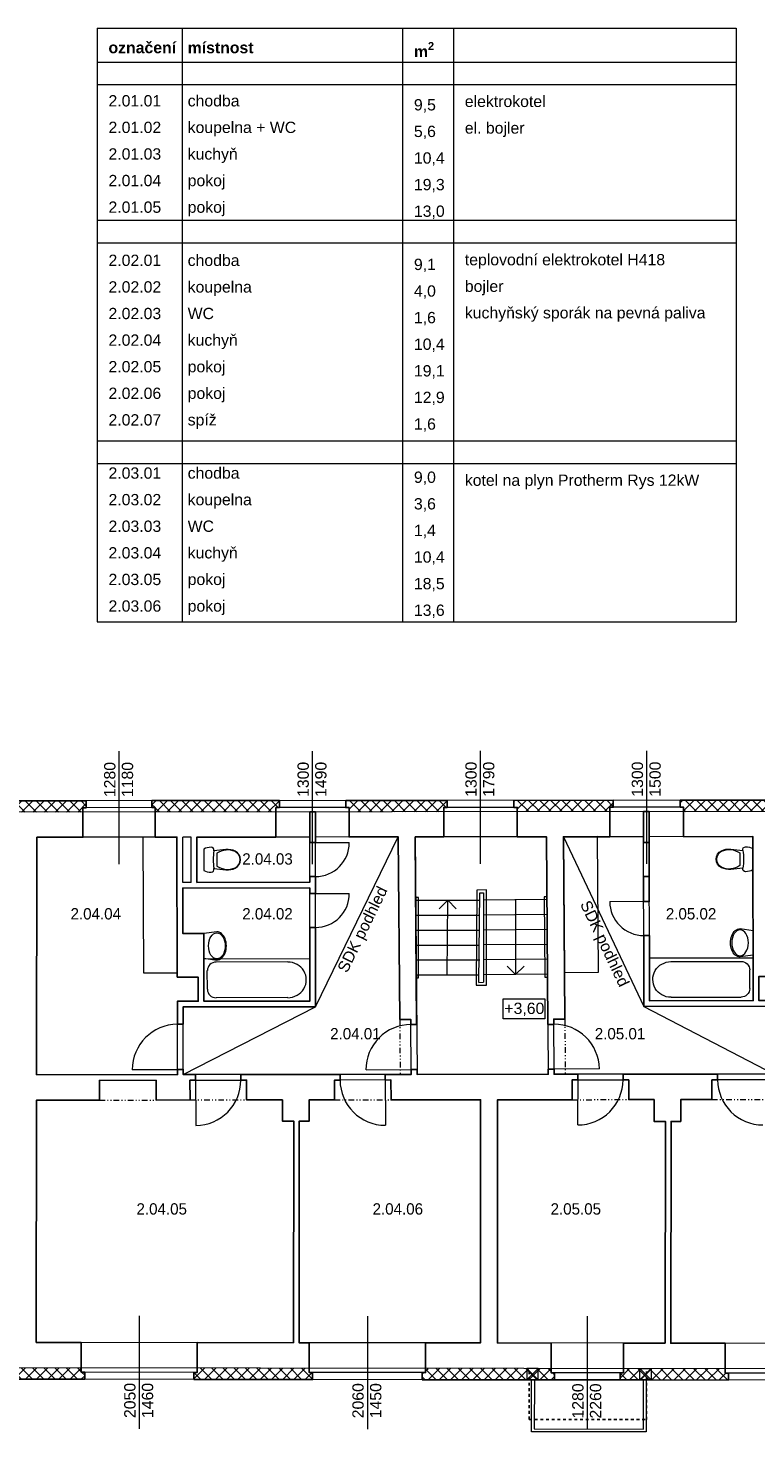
# Model space of a CAD drawing. Extents: x -203795 to -85874, y -57132 to -32000.
# Tile 3 of 7: x -186523 to -173654, y -56829 to -32000. Entities that reach past the tile are written whole.
import ezdxf

# ---------------------------------------------------------------- set-up
doc = ezdxf.new("R2010")
doc.units = 0
doc.header["$MEASUREMENT"] = 0
doc.set_wipeout_variables(frame=1)
for name, pattern in [('Wipeout_Contour', [1000, 0, -1000]), ('Čerchovaná se dvěma tečkami S', [250, 100, -40, 15, -40, 15, -40]), ('čárkovaná S', [100, 50, -50])]:
    doc.linetypes.add(name, pattern=pattern)
for name, color, linetype, lineweight in [('2D BOD_Číslo_pera__1', 7, 'Continuous', 15), ('2D VÝPLNĚ_Číslo_pera__4', 91, 'Continuous', 13), ('2D ČÁRY_Číslo_pera__1', 7, 'Continuous', 15), ('2D ČÁRY_Číslo_pera__2', 1, 'Continuous', 25), ('2D ČÁRY_Číslo_pera__3', 150, 'Continuous', 13), ('2D ČÁRY_Číslo_pera__4', 91, 'Continuous', 13), ('komín_Číslo_pera__4', 91, 'Continuous', 13), ('NÁBYTEK A ZAŘÍZENÍ_Číslo_pera__3', 150, 'Continuous', 13), ('POZNÁMKY.TEXT_Číslo_pera__1', 7, 'Continuous', 15), ('POZNÁMKY.TEXT_Číslo_pera__4', 91, 'Continuous', 13)]:
    doc.layers.add(name, color=color, linetype=linetype, lineweight=lineweight)
doc.layers.add('2D ČÁRY', color=7, linetype='Continuous')
doc.layers.add('NÁBYTEK A ZAŘÍZENÍ', color=7, linetype='Continuous')
doc.styles.add('GENERATED_STYLE_1', font='arial.ttf')
doc.styles.add('GENERATED_STYLE_3', font='txt')
pattern_1 = [(45, (0, 0), (-98.99495, 98.99495), []), (135, (0, 0), (98.99495, 98.99495), [])]

# ---------------------------------------------------------------- blocks, each defined once
blk = doc.blocks.new('WC s nádržkou 1 11')
at = {"linetype": 'Wipeout_Contour', "ltscale": 15629.429493}
blk.add_wipeout([(31, 650), (18, 619), (8, 587), (2, 554), (0, 520), (5, 498), (20, 479), (40, 469), (64, 469), (41, 257), (39, 215), (44, 173), (54, 132), (70, 92), (97, 54), (132, 25), (174, 6), (220, 0), (266, 6), (308, 25), (343, 54), (370, 92), (386, 132), (396, 173), (401, 215), (399, 257), (376, 469), (400, 469), (420, 479), (435, 498), (440, 520), (438, 554), (432, 587), (422, 619), (409, 650)], dxfattribs=at).dxf.layer = 'NÁBYTEK A ZAŘÍZENÍ'
at = {"layer": 'NÁBYTEK A ZAŘÍZENÍ_Číslo_pera__3', "linetype": 'Continuous'}
for p, q in [((2, 554), (0, 520)), ((0, 520), (5, 498)), ((8, 587), (2, 554)), ((5, 498), (20, 479)), ((18, 619), (8, 587)), ((31, 650), (18, 619)), ((409, 650), (31, 650)), ((422, 619), (409, 650)), ((420, 479), (435, 498)), ((432, 587), (422, 619)), ((438, 554), (432, 587)), ((435, 498), (440, 520)), ((440, 520), (438, 554)), ((20, 479), (40, 469)), ((41, 257), (39, 215)), ((40, 469), (64, 469)), ((64, 469), (41, 257)), ((49, 256), (47, 215)), ((56, 299), (49, 256)), ((68, 341), (56, 299)), ((86, 381), (68, 341)), ((107, 419), (86, 381)), ((333, 419), (107, 419)), ((354, 381), (333, 419)), ((372, 341), (354, 381)), ((384, 299), (372, 341)), ((399, 257), (376, 469)), ((376, 469), (400, 469)), ((391, 256), (384, 299)), ((393, 215), (391, 256)), ((401, 215), (399, 257)), ((400, 469), (420, 479)), ((39, 215), (44, 173)), ((44, 173), (54, 132)), ((47, 215), (52, 174)), ((52, 174), (62, 134)), ((54, 132), (70, 92)), ((62, 134), (78, 96)), ((70, 92), (97, 54)), ((78, 96), (102, 60)), ((97, 54), (132, 25)), ((102, 60), (136, 32)), ((132, 25), (174, 6)), ((136, 32), (176, 14)), ((174, 6), (220, 0)), ((176, 14), (220, 8)), ((220, 8), (264, 14)), ((220, 0), (266, 6)), ((264, 14), (304, 32)), ((266, 6), (308, 25)), ((304, 32), (338, 60)), ((308, 25), (343, 54)), ((338, 60), (362, 96)), ((343, 54), (370, 92)), ((362, 96), (378, 134)), ((370, 92), (386, 132)), ((378, 134), (388, 174)), ((386, 132), (396, 173)), ((388, 174), (393, 215)), ((396, 173), (401, 215))]:
    blk.add_line(p, q, dxfattribs=at)
blk.add_ellipse((220, -298), major_axis=(785, 0), ratio=0.9963, start_param=1.370375, end_param=1.771221, dxfattribs=at)
blk = doc.blocks.new('Vana 01 11_10')
at = {"layer": 'NÁBYTEK A ZAŘÍZENÍ_Číslo_pera__3', "linetype": 'Continuous'}
for p, q in [((0, 0), (0, 751)), ((0, 751), (1835, 751)), ((1835, 751), (1835, 0)), ((61, 210), (61, 541)), ((1453, 691), (214, 691)), ((0, 0), (1835, 0)), ((1453, 60), (214, 60))]:
    blk.add_line(p, q, dxfattribs=at)
for centre, major_axis, start_param, end_param in [((214, 541), (153, 0), 1.570796, 3.141593), ((1453, 375), (321, 0), 4.712389, 7.853982), ((214, 210), (153, 0), 3.141593, 4.712389)]:
    blk.add_ellipse(centre, major_axis=major_axis, ratio=0.981987, start_param=start_param, end_param=end_param, dxfattribs=at)
blk = doc.blocks.new('Umyvadlo oválné 11')
at = {"linetype": 'Wipeout_Contour', "ltscale": 6090.690526}
blk.add_wipeout([(0, 169), (2, 146), (9, 124), (19, 104), (43, 74), (73, 49), (129, 22), (188, 6), (250, 0), (312, 6), (371, 22), (427, 49), (457, 74), (481, 104), (491, 124), (498, 146), (500, 169), (469, 400), (31, 400), (-1, 169)], dxfattribs=at).dxf.layer = 'NÁBYTEK A ZAŘÍZENÍ'
at = {"layer": 'NÁBYTEK A ZAŘÍZENÍ_Číslo_pera__3', "linetype": 'Continuous'}
for p, q in [((31, 400), (-1, 169)), ((32, 400), (31, 400)), ((469, 400), (31, 400)), ((469, 400), (468, 400)), ((500, 169), (469, 400))]:
    blk.add_line(p, q, dxfattribs=at)
blk.add_ellipse((250, 169), major_axis=(-229, 0), ratio=0.643386, dxfattribs=at)
blk.add_ellipse((249, 169), major_axis=(-250, 0), ratio=0.674026, start_param=0, end_param=3.141593, dxfattribs=at)
blk = doc.blocks.new('WC s nádržkou 1 11_2')
at = {"linetype": 'Wipeout_Contour', "ltscale": 15629.429493}
blk.add_wipeout([(31, 650), (18, 619), (8, 587), (2, 554), (0, 520), (5, 498), (20, 479), (40, 469), (64, 469), (41, 257), (39, 215), (44, 173), (54, 132), (70, 92), (97, 54), (132, 25), (174, 6), (220, 0), (266, 6), (308, 25), (343, 54), (370, 92), (386, 132), (396, 173), (401, 215), (399, 257), (376, 469), (400, 469), (420, 479), (435, 498), (440, 520), (438, 554), (432, 587), (422, 619), (409, 650)], dxfattribs=at).dxf.layer = 'NÁBYTEK A ZAŘÍZENÍ'
at = {"layer": 'NÁBYTEK A ZAŘÍZENÍ_Číslo_pera__3', "linetype": 'Continuous'}
for p, q in [((2, 554), (0, 520)), ((0, 520), (5, 498)), ((8, 587), (2, 554)), ((5, 498), (20, 479)), ((18, 619), (8, 587)), ((31, 650), (18, 619)), ((409, 650), (31, 650)), ((422, 619), (409, 650)), ((420, 479), (435, 498)), ((432, 587), (422, 619)), ((438, 554), (432, 587)), ((435, 498), (440, 520)), ((440, 520), (438, 554)), ((20, 479), (40, 469)), ((41, 257), (39, 215)), ((40, 469), (64, 469)), ((64, 469), (41, 257)), ((49, 256), (47, 215)), ((56, 299), (49, 256)), ((68, 341), (56, 299)), ((86, 381), (68, 341)), ((107, 419), (86, 381)), ((333, 419), (107, 419)), ((354, 381), (333, 419)), ((372, 341), (354, 381)), ((384, 299), (372, 341)), ((399, 257), (376, 469)), ((376, 469), (400, 469)), ((391, 256), (384, 299)), ((393, 215), (391, 256)), ((401, 215), (399, 257)), ((400, 469), (420, 479)), ((39, 215), (44, 173)), ((44, 173), (54, 132)), ((47, 215), (52, 174)), ((52, 174), (62, 134)), ((54, 132), (70, 92)), ((62, 134), (78, 96)), ((70, 92), (97, 54)), ((78, 96), (102, 60)), ((97, 54), (132, 25)), ((102, 60), (136, 32)), ((132, 25), (174, 6)), ((136, 32), (176, 14)), ((174, 6), (220, 0)), ((176, 14), (220, 8)), ((220, 8), (264, 14)), ((220, 0), (266, 6)), ((264, 14), (304, 32)), ((266, 6), (308, 25)), ((304, 32), (338, 60)), ((308, 25), (343, 54)), ((338, 60), (362, 96)), ((343, 54), (370, 92)), ((362, 96), (378, 134)), ((370, 92), (386, 132)), ((378, 134), (388, 174)), ((386, 132), (396, 173)), ((388, 174), (393, 215)), ((396, 173), (401, 215))]:
    blk.add_line(p, q, dxfattribs=at)
blk.add_ellipse((220, -298), major_axis=(785, 0), ratio=0.9963, start_param=1.370375, end_param=1.771221, dxfattribs=at)
blk = doc.blocks.new('Umyvadlo oválné 11_2')
at = {"linetype": 'Wipeout_Contour', "ltscale": 6090.690526}
blk.add_wipeout([(0, 169), (2, 146), (9, 124), (19, 104), (43, 74), (73, 49), (129, 22), (188, 6), (250, 0), (312, 6), (371, 22), (427, 49), (457, 74), (481, 104), (491, 124), (498, 146), (500, 169), (469, 400), (31, 400), (-1, 169)], dxfattribs=at).dxf.layer = 'NÁBYTEK A ZAŘÍZENÍ'
at = {"layer": 'NÁBYTEK A ZAŘÍZENÍ_Číslo_pera__3', "linetype": 'Continuous'}
for p, q in [((31, 400), (-1, 169)), ((32, 400), (31, 400)), ((469, 400), (31, 400)), ((469, 400), (468, 400)), ((500, 169), (469, 400))]:
    blk.add_line(p, q, dxfattribs=at)
blk.add_ellipse((250, 169), major_axis=(-229, 0), ratio=0.643386, dxfattribs=at)
blk.add_ellipse((249, 169), major_axis=(-250, 0), ratio=0.674026, start_param=0, end_param=3.141593, dxfattribs=at)
blk = doc.blocks.new('Vana 01 11_11')
at = {"layer": 'NÁBYTEK A ZAŘÍZENÍ_Číslo_pera__3', "linetype": 'Continuous'}
for p, q in [((0, 0), (0, 751)), ((0, 751), (1874, 751)), ((1874, 751), (1874, 0)), ((62, 210), (62, 541)), ((1484, 691), (219, 691)), ((0, 0), (1874, 0)), ((1484, 60), (219, 60))]:
    blk.add_line(p, q, dxfattribs=at)
for centre, major_axis, start_param, end_param in [((219, 541), (156, 0), 1.570796, 3.141593), ((1484, 375), (328, 0), 4.712389, 7.853982), ((219, 210), (156, 0), 3.141593, 4.712389)]:
    blk.add_ellipse(centre, major_axis=major_axis, ratio=0.961245, start_param=start_param, end_param=end_param, dxfattribs=at)
blk = doc.blocks.new('LINE_10817', base_point=(-179115, -48746))
at = {"layer": '2D ČÁRY_Číslo_pera__3', "linetype": 'Continuous'}
for p, q in [((-179104, -47426), (-179255, -47575)), ((-179115, -48746), (-179104, -47426)), ((-179104, -47426), (-178955, -47577))]:
    blk.add_line(p, q, dxfattribs=at)
blk = doc.blocks.new('LINE_12148', base_point=(-177905, -47419))
at = {"layer": '2D ČÁRY_Číslo_pera__3', "linetype": 'Continuous'}
for p, q in [((-177905, -47419), (-177904, -48739)), ((-177904, -48739), (-178054, -48589)), ((-177904, -48739), (-177754, -48589))]:
    blk.add_line(p, q, dxfattribs=at)

msp = doc.modelspace()

# ---------------------------------------------------------------- hatches: boundary and pattern name
at = {"layer": '2D VÝPLNĚ_Číslo_pera__4', "linetype": 'Continuous'}
h = msp.add_hatch(dxfattribs=at)
h.set_pattern_fill('TEPELNA_IZOLACE_EPS', color=8, style=0, pattern_type=2)
h.set_pattern_definition(pattern_1)
h.paths.add_polyline_path([(-187307, -45667), (-185493, -45665), (-185493, -45789), (-185553, -45789), (-185552, -45865), (-187247, -45866), (-187247, -45790), (-187307, -45791)], flags=0)
h = msp.add_hatch(dxfattribs=at)
h.set_pattern_fill('TEPELNA_IZOLACE_EPS', color=8, style=0, pattern_type=2)
h.set_pattern_definition(pattern_1)
h.paths.add_polyline_path([(-184333, -45664), (-182080, -45663), (-182080, -45787), (-182140, -45787), (-182140, -45863), (-184273, -45864), (-184273, -45788), (-184333, -45788)], flags=0)
h = msp.add_hatch(dxfattribs=at)
h.set_pattern_fill('TEPELNA_IZOLACE_EPS', color=8, style=0, pattern_type=2)
h.set_pattern_definition(pattern_1)
h.paths.add_polyline_path([(-180906, -45662), (-179115, -45660), (-179115, -45784), (-179175, -45784), (-179175, -45860), (-180846, -45862), (-180846, -45786), (-180906, -45786)], flags=0)
h = msp.add_hatch(dxfattribs=at)
h.set_pattern_fill('TEPELNA_IZOLACE_EPS', color=8, style=0, pattern_type=2)
h.set_pattern_definition(pattern_1)
h.paths.add_polyline_path([(-177935, -45659), (-176176, -45658), (-176176, -45782), (-176236, -45782), (-176236, -45858), (-177875, -45859), (-177875, -45783), (-177935, -45783)], flags=0)
h = msp.add_hatch(dxfattribs=at)
h.set_pattern_fill('TEPELNA_IZOLACE_EPS', color=8, style=0, pattern_type=2)
h.set_pattern_definition(pattern_1)
h.paths.add_polyline_path([(-172773, -45855), (-172773, -45779), (-172713, -45779), (-172713, -45655), (-174992, -45657), (-174992, -45781), (-174932, -45781), (-174932, -45857)], flags=0)
h = msp.add_hatch(dxfattribs=at)
h.set_pattern_fill('TEPELNA_IZOLACE_EPS', color=8, style=0, pattern_type=2)
h.set_pattern_definition(pattern_1)
h.paths.add_polyline_path([(-187559, -55696), (-185582, -55698), (-185582, -55774), (-185522, -55774), (-185522, -55898), (-187619, -55896), (-187619, -55772), (-187559, -55772)], flags=0)
h = msp.add_hatch(dxfattribs=at)
h.set_pattern_fill('TEPELNA_IZOLACE_EPS', color=8, style=0, pattern_type=2)
h.set_pattern_definition(pattern_1)
h.paths.add_polyline_path([(-183532, -55700), (-181554, -55702), (-181554, -55778), (-181494, -55778), (-181494, -55902), (-183592, -55900), (-183592, -55776), (-183532, -55776)], flags=0)
h = msp.add_hatch(dxfattribs=at)
h.set_pattern_fill('TEPELNA_IZOLACE_EPS', color=8, style=0, pattern_type=2)
h.set_pattern_definition(pattern_1)
h.paths.add_polyline_path([(-179494, -55705), (-179494, -55781), (-179554, -55781), (-179554, -55905), (-177216, -55907), (-177216, -55782), (-177276, -55782), (-177276, -55707)], flags=0)
h = msp.add_hatch(dxfattribs=at)
h.set_pattern_fill('TEPELNA_IZOLACE_EPS', color=8, style=0, pattern_type=2)
h.set_pattern_definition(pattern_1)
h.paths.add_polyline_path([(-175996, -55709), (-175996, -55785), (-176056, -55785), (-176056, -55909), (-174140, -55911), (-174140, -55787), (-174200, -55787), (-174200, -55711)], flags=0)

# ---------------------------------------------------------------- linework, layer by layer
at = {"layer": '2D BOD_Číslo_pera__1', "color": 8, "linetype": 'Continuous', "flags": 128}
for points in [[(-177507, -55707), (-177707, -55707), (-177707, -55907), (-177507, -55907)], [(-175707, -55709), (-175507, -55709), (-175507, -55909), (-175707, -55909)], [(-177622, -55907), (-175592, -55909), (-175593, -56829), (-177623, -56827)], [(-177572, -55907), (-177573, -56777), (-175643, -56779), (-175642, -55909)]]:
    msp.add_lwpolyline(points, close=True, dxfattribs=at)
at = {"layer": '2D ČÁRY_Číslo_pera__1', "color": 8, "linetype": 'Continuous'}
for p, q in [((-170480, -45654), (-192605, -45671)), ((-185493, -45665), (-185493, -45789)), ((-184333, -45664), (-184333, -45788)), ((-182080, -45663), (-182080, -45787)), ((-180906, -45662), (-180906, -45786)), ((-179115, -45660), (-179115, -45784)), ((-177935, -45659), (-177935, -45783)), ((-176176, -45658), (-176176, -45782)), ((-174992, -45657), (-174992, -45781)), ((-170480, -45854), (-192803, -45871)), ((-184273, -45788), (-185553, -45789)), ((-185553, -45789), (-185553, -46310)), ((-184273, -45788), (-184273, -46309)), ((-180846, -45786), (-182140, -45787)), ((-182140, -45787), (-182140, -46307)), ((-181543, -47107), (-181544, -45862)), ((-181441, -49308), (-181444, -45862)), ((-180846, -45786), (-180846, -46306)), ((-177875, -45783), (-179175, -45784)), ((-179175, -45784), (-179175, -46305)), ((-177875, -45783), (-177875, -46304)), ((-174932, -45781), (-176236, -45782)), ((-176236, -45782), (-176236, -46303)), ((-175637, -49303), (-175640, -45858)), ((-175537, -49203), (-175540, -45858)), ((-174932, -45781), (-174932, -46302)), ((-186368, -46311), (-186372, -50511)), ((-183891, -46309), (-186368, -46311)), ((-183884, -48784), (-183891, -46309)), ((-183637, -46308), (-183787, -46309)), ((-183787, -47109), (-183787, -46309)), ((-183637, -47109), (-183637, -46308)), ((-181543, -46307), (-183537, -46308)), ((-181543, -46407), (-180843, -46406)), ((-179978, -46306), (-181443, -46307)), ((-179978, -46306), (-179953, -49533)), ((-177358, -46304), (-179678, -46305)), ((-179678, -46305), (-179645, -50505)), ((-177358, -46304), (-177325, -50504)), ((-175639, -46302), (-177058, -46303)), ((-177058, -46303), (-177033, -49527)), ((-175539, -46404), (-175639, -46404)), ((-173707, -46301), (-175539, -46302)), ((-183637, -47109), (-183787, -47109)), ((-181543, -47107), (-183537, -47109)), ((-181543, -47007), (-181443, -47007)), ((-175539, -47004), (-175639, -47004)), ((-181543, -47207), (-183787, -47209)), ((-183786, -48014), (-183787, -47209)), ((-181541, -49208), (-181543, -47207)), ((-181543, -47307), (-180843, -47307)), ((-178551, -48878), (-178538, -47294)), ((-178470, -47292), (-178469, -48876)), ((-177361, -47414), (-178470, -47424)), ((-179669, -47426), (-178539, -47426)), ((-175539, -47450), (-176239, -47451)), ((-181542, -47907), (-181442, -47907)), ((-179667, -47690), (-178539, -47690)), ((-177356, -47678), (-178479, -47688)), ((-179665, -47954), (-178539, -47954)), ((-177352, -47942), (-178476, -47952)), ((-175538, -48050), (-175638, -48051)), ((-179663, -48218), (-178539, -48218)), ((-177347, -48206), (-178474, -48216)), ((-179661, -48482), (-178538, -48482)), ((-177343, -48470), (-178471, -48480)), ((-183884, -48784), (-183516, -48784)), ((-183515, -49211), (-183516, -48784)), ((-179659, -48746), (-178550, -48746)), ((-177339, -48734), (-178469, -48744)), ((-183883, -49212), (-183515, -49211)), ((-183880, -50509), (-183883, -49212)), ((-183783, -49312), (-181441, -49308)), ((-183780, -50509), (-183783, -49312)), ((-183415, -49211), (-181541, -49208)), ((-173333, -49299), (-175637, -49303)), ((-173702, -49199), (-175537, -49203)), ((-183782, -49619), (-183882, -49620)), ((-179756, -49532), (-179953, -49533)), ((-179748, -50505), (-179756, -49532)), ((-177332, -49621), (-177229, -49621)), ((-177229, -49528), (-177033, -49527)), ((-177222, -50504), (-177229, -49528)), ((-183880, -50509), (-186372, -50511)), ((-185261, -50612), (-184261, -50608)), ((-185261, -50612), (-185260, -50960)), ((-184680, -50422), (-183780, -50419)), ((-184261, -50608), (-184259, -50959)), ((-179748, -50505), (-183780, -50509)), ((-183661, -50608), (-182661, -50605)), ((-183661, -50608), (-183659, -50958)), ((-183561, -50508), (-183558, -51408)), ((-182761, -50508), (-182761, -50605)), ((-182661, -50605), (-182659, -50958)), ((-180107, -50604), (-181107, -50608)), ((-181107, -50608), (-181106, -50956)), ((-181007, -50506), (-181007, -50607)), ((-180548, -50424), (-179646, -50417)), ((-180207, -50505), (-180204, -51405)), ((-180107, -50604), (-180106, -50956)), ((-177325, -50504), (-179645, -50505)), ((-176422, -50408), (-177326, -50415)), ((-173332, -50501), (-177222, -50504)), ((-176903, -50599), (-176904, -50953)), ((-176903, -50599), (-175903, -50603)), ((-176803, -50503), (-176806, -51400)), ((-176003, -50502), (-176003, -50602)), ((-175903, -50603), (-175904, -50952)), ((-173432, -50599), (-174432, -50602)), ((-174432, -50602), (-174431, -50951)), ((-174332, -50502), (-174332, -50602)), ((-186373, -50961), (-186378, -55247)), ((-185260, -50960), (-186373, -50961)), ((-183659, -50958), (-184259, -50959)), ((-182026, -50957), (-182659, -50958)), ((-182026, -50957), (-182027, -51332)), ((-181106, -50956), (-181556, -50957)), ((-181556, -50957), (-181556, -51333)), ((-178522, -50955), (-180106, -50956)), ((-178522, -50955), (-178526, -55256)), ((-178222, -50955), (-178226, -55256)), ((-176904, -50953), (-178222, -50955)), ((-175454, -50952), (-175904, -50952)), ((-175454, -50952), (-175455, -51337)), ((-174431, -50951), (-174984, -50952)), ((-174984, -51337), (-174984, -50952)), ((-182027, -51332), (-181827, -51332)), ((-181827, -51332), (-181831, -55252)), ((-181727, -51332), (-181731, -55252)), ((-181727, -51333), (-181556, -51333)), ((-175255, -51337), (-175455, -51337)), ((-175255, -51337), (-175259, -55259)), ((-175155, -51337), (-175159, -55260)), ((-174984, -51337), (-175155, -51337)), ((-181831, -55252), (-186378, -55247)), ((-185582, -55774), (-185582, -55248)), ((-183532, -55776), (-183532, -55250)), ((-182031, -55252), (-182031, -55253)), ((-178526, -55256), (-181731, -55252)), ((-181554, -55778), (-181554, -55252)), ((-179494, -55781), (-179494, -55255)), ((-175259, -55259), (-178226, -55256)), ((-177276, -55782), (-177276, -55257)), ((-175996, -55785), (-175996, -55259)), ((-170610, -55265), (-175159, -55260)), ((-174200, -55787), (-174200, -55261)), ((-170350, -55715), (-202673, -55679)), ((-183532, -55776), (-185582, -55774)), ((-185522, -55898), (-185522, -55774)), ((-183592, -55900), (-183592, -55776)), ((-179494, -55781), (-181554, -55778)), ((-181494, -55902), (-181494, -55778)), ((-179554, -55905), (-179554, -55781)), ((-177707, -55707), (-177507, -55907)), ((-177707, -55907), (-177507, -55707)), ((-175996, -55785), (-177276, -55782)), ((-177216, -55907), (-177216, -55782)), ((-176056, -55909), (-176056, -55785)), ((-175507, -55709), (-175707, -55909)), ((-175507, -55909), (-175707, -55709)), ((-172140, -55789), (-174200, -55787)), ((-174140, -55911), (-174140, -55787)), ((-170350, -55915), (-202872, -55878))]:
    msp.add_line(p, q, dxfattribs=at)
at = {"layer": '2D ČÁRY_Číslo_pera__1', "color": 8, "linetype": 'Čerchovaná se dvěma tečkami S'}
for p, q in [((-178538, -47294), (-178470, -47292)), ((-178551, -48878), (-178469, -48876)), ((-179953, -49533), (-179944, -50506)), ((-179755, -49624), (-179655, -49623)), ((-177033, -49527), (-177025, -50504)), ((-185260, -50960), (-184259, -50959)), ((-183659, -50958), (-182659, -50958)), ((-181106, -50956), (-180106, -50956)), ((-176904, -50953), (-175904, -50952)), ((-174431, -50951), (-173431, -50951))]:
    msp.add_line(p, q, dxfattribs=at)
at = {"layer": '2D ČÁRY_Číslo_pera__1', "color": 8, "linetype": 'Continuous'}
for centre, radius, start, end in [((-181443, -46407), 600, 270.047, 0.0418), ((-181443, -47307), 600, 270.047, 0.0418), ((-175639, -47450), 600, 180.0522, 270.0666), ((-183880, -50420), 800, 90.1464, 180.1464), ((-179752, -50421), 797, 90.2439, 180.2439), ((-177219, -50417), 797, 0.6872, 90.6872), ((-183561, -50608), 800, 270.189, 0.189), ((-180207, -50605), 800, 180.189, 270.189), ((-176803, -50600), 800, 269.8062, 359.8062), ((-173532, -50599), 800, 180.189, 270.189)]:
    msp.add_arc(centre, radius, start, end, dxfattribs=at)
at = {"layer": '2D ČÁRY_Číslo_pera__2', "color": 8, "linetype": 'Continuous'}
msp.add_line((-175539, -46404), (-175539, -47037), dxfattribs=at)
at = {"layer": '2D ČÁRY_Číslo_pera__2', "color": 8, "linetype": 'čárkovaná S'}
for p, q in [((-177664, -56608), (-177663, -55708)), ((-175588, -56610), (-175587, -55710)), ((-177664, -56608), (-175588, -56610))]:
    msp.add_line(p, q, dxfattribs=at)
at = {"layer": '2D ČÁRY_Číslo_pera__2', "color": 8, "linetype": 'Continuous', "flags": 128}
msp.add_lwpolyline([(-187307, -45667), (-185493, -45665), (-185493, -45789), (-185553, -45789), (-185553, -46310), (-186368, -46311), (-186372, -50511), (-183880, -50509), (-183880, -50420), (-183780, -50419), (-183780, -50509), (-183561, -50508), (-183561, -50608), (-183661, -50608), (-183659, -50958), (-184259, -50959), (-184261, -50608), (-185261, -50612), (-185260, -50960), (-186373, -50961), (-186378, -55247), (-185582, -55248), (-185582, -55774), (-185522, -55774), (-185522, -55898), (-187619, -55896)], dxfattribs=at)
for points in [[(-180906, -45662), (-179115, -45660), (-179115, -45784), (-179175, -45784), (-179175, -46305), (-179678, -46305), (-179655, -49623), (-179755, -49624), (-179756, -49532), (-179953, -49533), (-179978, -46306), (-180846, -46306), (-180846, -45786), (-180906, -45786)], [(-177935, -45659), (-177935, -45783), (-177875, -45783), (-177875, -46304), (-177358, -46304), (-177332, -49621), (-177229, -49621), (-177229, -49528), (-177033, -49527), (-177058, -46303), (-176236, -46303), (-176236, -45782), (-176176, -45782), (-176176, -45658)], [(-181544, -45862), (-181444, -45862), (-181443, -46407), (-181543, -46407)], [(-175640, -45858), (-175540, -45858), (-175539, -46404), (-175639, -46404)], [(-175639, -47004), (-175539, -47004), (-175539, -47450), (-175639, -47450)], [(-182761, -50508), (-182761, -50605), (-182661, -50605), (-182659, -50958), (-182026, -50957), (-182027, -51332), (-181827, -51332), (-181831, -55252), (-183532, -55250), (-183532, -55776), (-183592, -55776), (-183592, -55900), (-181494, -55902), (-181494, -55778), (-181554, -55778), (-181554, -55252), (-181731, -55252), (-181727, -51332), (-181556, -51333), (-181556, -50957), (-181106, -50956), (-181107, -50608), (-181007, -50607), (-181007, -50506)], [(-180207, -50505), (-180207, -50605), (-180107, -50604), (-180106, -50956), (-178522, -50955), (-178526, -55256), (-179494, -55255), (-179494, -55781), (-179554, -55781), (-179554, -55905), (-177216, -55907), (-177216, -55782), (-177276, -55782), (-177276, -55257), (-178226, -55256), (-178222, -50954), (-176904, -50953), (-176903, -50599), (-176803, -50600), (-176803, -50503), (-177222, -50504), (-177222, -50414), (-177326, -50415), (-177325, -50504), (-179645, -50505), (-179646, -50417), (-179749, -50418), (-179748, -50505)], [(-176003, -50502), (-176003, -50602), (-175903, -50603), (-175904, -50952), (-175454, -50952), (-175455, -51337), (-175255, -51337), (-175259, -55259), (-175996, -55259), (-175996, -55785), (-176056, -55785), (-176056, -55909), (-174140, -55911), (-174140, -55787), (-174200, -55787), (-174200, -55261), (-175159, -55260), (-175155, -51337), (-174984, -51337), (-174984, -50952), (-174431, -50951), (-174432, -50602), (-174332, -50602), (-174332, -50502)]]:
    msp.add_lwpolyline(points, close=True, dxfattribs=at)
at = {"layer": '2D ČÁRY_Číslo_pera__3', "color": 8, "linetype": 'Continuous'}
for p, q in [((-181441, -49308), (-179978, -46306)), ((-177058, -46303), (-175637, -49303)), ((-183780, -50509), (-181441, -49308)), ((-175637, -49303), (-173332, -50499))]:
    msp.add_line(p, q, dxfattribs=at)
at = {"layer": '2D ČÁRY_Číslo_pera__3', "color": 8, "linetype": 'Continuous', "flags": 128}
for points in [[(-184491, -46310), (-184485, -48710), (-183885, -48709), (-183891, -46309)], [(-177058, -46303), (-177039, -48703), (-176439, -48699), (-176458, -46299)], [(-178601, -48929), (-178419, -48925), (-178420, -47241), (-178588, -47245)]]:
    msp.add_lwpolyline(points, close=True, dxfattribs=at)
for points in [[(-179658, -48796), (-179618, -48796), (-179619, -47376), (-179669, -47376)], [(-177349, -47364), (-177400, -47364), (-177386, -48784), (-177338, -48784)]]:
    msp.add_lwpolyline(points, dxfattribs=at)
at = {"layer": '2D ČÁRY_Číslo_pera__4', "color": 8, "linetype": 'Continuous'}
for p, q in [((-184913, -46789), (-184913, -44789)), ((-181493, -46786), (-181493, -44786)), ((-178525, -46784), (-178525, -44784)), ((-175584, -46782), (-175584, -44782)), ((-184557, -54775), (-184557, -56775)), ((-180524, -54779), (-180524, -56779)), ((-176636, -54784), (-176636, -56784))]:
    msp.add_line(p, q, dxfattribs=at)
at = {"layer": 'komín_Číslo_pera__4', "color": 8, "linetype": 'Continuous'}
msp.add_line((-185301, -35800), (-174001, -35800), dxfattribs=at)
at = {"layer": 'POZNÁMKY.TEXT_Číslo_pera__1', "color": 8, "linetype": 'Continuous', "flags": 128}
msp.add_lwpolyline([(-178122, -49170), (-177389, -49170), (-177389, -49524), (-178122, -49524)], close=True, dxfattribs=at)
at = {"layer": 'POZNÁMKY.TEXT_Číslo_pera__4', "color": 8, "linetype": 'Continuous'}
for p, q in [((-185301, -32000), (-185301, -42500)), ((-185301, -32000), (-174001, -32000)), ((-183801, -32000), (-183801, -42500)), ((-179901, -32000), (-179901, -42500)), ((-179001, -32000), (-179001, -42500)), ((-174001, -32000), (-174001, -42500)), ((-185301, -32600), (-174001, -32600)), ((-185301, -33000), (-174001, -33000)), ((-185301, -35400), (-174001, -35400)), ((-185301, -39300), (-174001, -39300)), ((-185301, -39700), (-174001, -39700)), ((-185301, -42500), (-174001, -42500))]:
    msp.add_line(p, q, dxfattribs=at)

# ---------------------------------------------------------------- block references
at = {"layer": '2D ČÁRY', "color": 8, "linetype": 'Continuous'}
for name, p in [('LINE_12148', (-177905, -47419)), ('LINE_10817', (-179115, -48746))]:
    msp.add_blockref(name, p, dxfattribs=at)
at = {"layer": 'NÁBYTEK A ZAŘÍZENÍ', "color": 8, "linetype": 'Continuous'}
for name, p, rotation in [('WC s nádržkou 1 11_2', (-182767, -46928), 90.04702187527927), ('Umyvadlo oválné 11_2', (-183016, -48482), 90.04865719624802)]:
    msp.add_blockref(name, p, dxfattribs=dict(at, rotation=rotation))
for name, p, xscale, rotation in [('WC s nádržkou 1 11', (-174356, -46921), -1, 270.0470218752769), ('Vana 01 11_10', (-173702, -49199), -0.9999999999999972, 0.1022690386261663)]:
    msp.add_blockref(name, p, dxfattribs=dict(at, xscale=xscale, rotation=rotation))

# ---------------------------------------------------------------- texts
at = {"layer": 'POZNÁMKY.TEXT_Číslo_pera__4', "color": 8, "linetype": 'Continuous', "insert": (-185101, -32245), "char_height": 200, "width": 1219.08, "attachment_point": 1, "line_spacing_factor": 1.410659, "style": 'GENERATED_STYLE_3'}
msp.add_mtext('\\A1;{\\fArial|b1|i0|c238|p38;označení\\P\\fArial|b0|i0|c238|p38;\\P2.01.01\\P2.01.02\\P2.01.03\\P2.01.04\\P2.01.05\\P\\P2.02.01\\P2.02.02\\P2.02.03\\P2.02.04\\P2.02.05\\P2.02.06\\P2.02.07\\P\\P2.03.01\\P2.03.02\\P2.03.03\\P2.03.04\\P2.03.05\\P2.03.06}', dxfattribs=at)
at = {"layer": 'POZNÁMKY.TEXT_Číslo_pera__4', "color": 8, "linetype": 'Continuous', "char_height": 200, "attachment_point": 1}
for s, insert, line_spacing_factor, style in [('\\A1;{\\fArial|b1|i0|c238|p38;místnost\\P\\fArial|b0|i0|c238|p38;\\Pchodba\\Pkoupelna + WC\\Pkuchyň\\Ppokoj\\Ppokoj\\P\\Pchodba\\Pkoupelna \\PWC\\Pkuchyň\\Ppokoj \\Ppokoj\\Pspíž\\P\\Pchodba\\Pkoupelna\\PWC\\Pkuchyň\\Ppokoj\\Ppokoj}', (-183701, -32245), 1.410493, 'GENERATED_STYLE_3'), ('\\A1;{\\fArial|b1|i0|c238|p38;m\\A1{\\H0.7x;\\S2^  ;}\\P\\fArial|b0|i0|c238|p38;\\P9,5\\P5,6\\P10,4\\P19,3\\P13,0\\P\\P9,1\\P4,0\\P1,6\\P10,4\\P19,1\\P12,9\\P1,6\\P\\P9,0\\P3,6\\P1,4\\P10,4\\P18,5\\P13,6}', (-179701, -32246), 1.411264, 'GENERATED_STYLE_3'), ('{elektrokotel\\Pel. bojler}', (-178801, -33196), 1.410056, 'GENERATED_STYLE_1'), ('{teplovodní elektrokotel H418 \\Pbojler\\Pkuchyňský sporák na pevná paliva}', (-178801, -35996), 1.40795, 'GENERATED_STYLE_1')]:
    msp.add_mtext(s, dxfattribs=dict(at, insert=insert, line_spacing_factor=line_spacing_factor, style=style))
at = {"layer": 'POZNÁMKY.TEXT_Číslo_pera__4', "color": 8, "linetype": 'Continuous', "char_height": 200}
for s, insert, attachment_point, style in [('{kotel na plyn Protherm Rys 12kW}', (-178801, -39896), 1, 'GENERATED_STYLE_1'), ('{2.04.04}', (-185772, -47565), 1, 'GENERATED_STYLE_3'), ('{2.04.02}', (-182736, -47565), 1, 'GENERATED_STYLE_3'), ('{2.05.02}', (-175247, -47565), 1, 'GENERATED_STYLE_3'), ('{+3,60}', (-178102, -49356), 4, 'GENERATED_STYLE_1'), ('{2.04.01}', (-181182, -49686), 1, 'GENERATED_STYLE_3'), ('{2.05.01}', (-176503, -49686), 1, 'GENERATED_STYLE_3'), ('{2.04.05}', (-184606, -52785), 1, 'GENERATED_STYLE_3'), ('{2.04.06}', (-180432, -52785), 1, 'GENERATED_STYLE_3'), ('{2.05.05}', (-177285, -52785), 1, 'GENERATED_STYLE_3')]:
    msp.add_mtext(s, dxfattribs=dict(at, insert=insert, attachment_point=attachment_point, style=style))
at = {"layer": 'POZNÁMKY.TEXT_Číslo_pera__4', "color": 8, "linetype": 'Continuous', "char_height": 200, "attachment_point": 8, "line_spacing_factor": 0.938049, "style": 'GENERATED_STYLE_1'}
for s, insert, rotation in [('{1280\\P1180}', (-184663, -45291), 90), ('{1300\\P1490}', (-181244, -45288), 90), ('{1300\\P1790}', (-178276, -45286), 90), ('{1300\\P1500}', (-175335, -45284), 90), ('{2050\\P1460}', (-184308, -56273), 90), ('{2060\\P1450}', (-180274, -56277), 90), ('{1280\\P2260}', (-176387, -56282), 89.9592)]:
    msp.add_mtext(s, dxfattribs=dict(at, insert=insert, rotation=rotation))
at = {"layer": 'POZNÁMKY.TEXT_Číslo_pera__4', "color": 8, "linetype": 'Continuous', "char_height": 200, "attachment_point": 1, "style": 'GENERATED_STYLE_1'}
for insert, rotation in [((-181063, -48636), 64.0207), ((-176587, -47405), 295.3461)]:
    msp.add_mtext('{SDK podhled}', dxfattribs=dict(at, insert=insert, rotation=rotation))

# ---------------------------------------------------------------- next in the draw order: linework, layer by layer
at = {"layer": '2D ČÁRY_Číslo_pera__1', "color": 8, "linetype": 'Continuous'}
for p, q in [((-183537, -47109), (-183537, -46308)), ((-183786, -48014), (-183416, -48014)), ((-183415, -49211), (-183416, -48014))]:
    msp.add_line(p, q, dxfattribs=at)
at = {"layer": '2D ČÁRY_Číslo_pera__2', "color": 8, "linetype": 'Continuous', "flags": 128}
msp.add_lwpolyline([(-184333, -45664), (-182080, -45663), (-182080, -45787), (-182140, -45787), (-182140, -46307), (-183537, -46308), (-183537, -47109), (-181543, -47107), (-181543, -47007), (-181443, -47007), (-181443, -47307), (-181543, -47307), (-181543, -47207), (-183787, -47209), (-183786, -48014), (-183416, -48014), (-183415, -49211), (-181541, -49208), (-181542, -47907), (-181442, -47907), (-181441, -49308), (-183783, -49312), (-183782, -49619), (-183882, -49620), (-183883, -49212), (-183515, -49211), (-183516, -48784), (-183884, -48784), (-183891, -46309), (-184273, -46309), (-184273, -45788), (-184333, -45788)], close=True, dxfattribs=at)

# ---------------------------------------------------------------- next in the draw order: block references
at = {"layer": 'NÁBYTEK A ZAŘÍZENÍ', "color": 8, "linetype": 'Continuous', "xscale": -1, "rotation": 270.052098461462}
msp.add_blockref('Umyvadlo oválné 11', (-174104, -48428), dxfattribs=at)
at = {"layer": 'NÁBYTEK A ZAŘÍZENÍ', "color": 8, "linetype": 'Continuous', "rotation": 0.09612225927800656}
msp.add_blockref('Vana 01 11_11', (-183415, -49211), dxfattribs=at)

# ---------------------------------------------------------------- next in the draw order: texts
at = {"layer": 'POZNÁMKY.TEXT_Číslo_pera__4', "color": 8, "linetype": 'Continuous', "insert": (-182736, -46595), "char_height": 200, "attachment_point": 1, "style": 'GENERATED_STYLE_3'}
msp.add_mtext('{2.04.03}', dxfattribs=at)

# ---------------------------------------------------------------- next in the draw order: linework, layer by layer
at = {"layer": '2D ČÁRY_Číslo_pera__1', "color": 8, "linetype": 'Continuous'}
msp.add_line((-173707, -46301), (-173702, -49199), dxfattribs=at)
at = {"layer": '2D ČÁRY_Číslo_pera__2', "color": 8, "linetype": 'Continuous', "flags": 128}
msp.add_lwpolyline([(-175638, -48051), (-175637, -49303), (-173333, -49299), (-173333, -49598), (-173233, -49598), (-173233, -49199), (-173602, -49199), (-173603, -48776), (-173234, -48776), (-173236, -46300), (-172773, -46300), (-172773, -45779), (-172713, -45779), (-172713, -45655), (-174992, -45657), (-174992, -45781), (-174932, -45781), (-174932, -46302), (-173707, -46301), (-173702, -49199), (-175537, -49203), (-175538, -48050)], close=True, dxfattribs=at)

doc.saveas('drawing.dxf')
